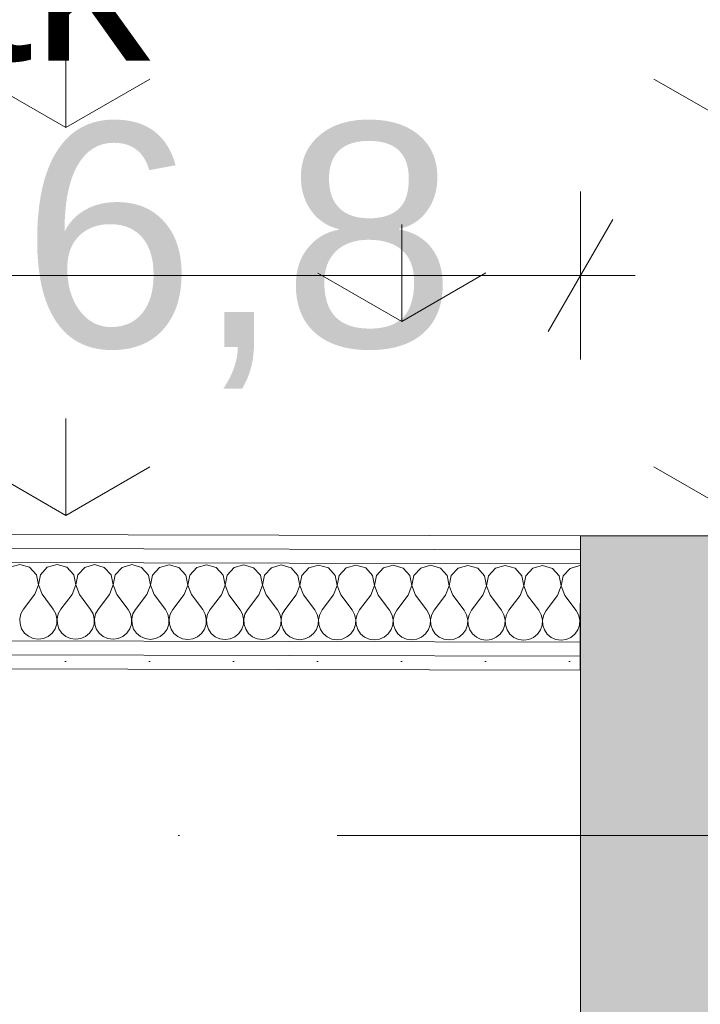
# Model space of a CAD drawing. Header units: millimetres. Extents: x -2532 to 181134, y -4151 to 53885.
# Tile 118 of 165: x 24259 to 24867, y 3894 to 4773. Entities that reach past the tile are written whole.
import ezdxf
from ezdxf.enums import TextEntityAlignment as Align

# ---------------------------------------------------------------- set-up
doc = ezdxf.new("R2010")
doc.units = ezdxf.units.MM
doc.header["$MEASUREMENT"] = 0
doc.linetypes.add('Dot & Dashed', pattern=[670.277762, 352.777767, -176.388884, 0, -141.111112])
doc.linetypes.add('Wipeout_Contour', pattern=[1000, 0, -1000])
for name, color, linetype in [('AR - Seinad VS', 7, 'Continuous'), ('AR - Teljed', 7, 'Continuous'), ('New_AR - Seinad SS.ol', 7, 'Continuous'), ('New_SA - ripplaed', 7, 'Continuous'), ('SA - tähistused - valgustus', 7, 'Continuous'), ('Tsoonid - Neto', 7, 'Continuous')]:
    doc.layers.add(name, color=color, linetype=linetype)
for name, color, linetype, lineweight in [('AR - Seinad VS_Pen_No__221', 252, 'Continuous', 13), ('AR - Teljed_Pen_No__4', 8, 'Continuous', 13), ('ARCHICAD Zone Stamps_Pen_No__6', 7, 'Continuous', 5), ('New_AR - Seinad SS.ol_Pen_No__207', 5, 'Continuous', 13), ('New_SA - ripplaed_Pen_No__207', 5, 'Continuous', 9), ('SA - tähistused - valgustus_Pen_No__105', 30, 'Continuous', 5)]:
    doc.layers.add(name, color=color, linetype=linetype, lineweight=lineweight)
doc.styles.add('GENERATED_STYLE_1', font='txt')
doc.styles.add('GENERATED_STYLE_2', font='txt')
doc.styles.add('GENERATED_STYLE_3', font='txt')
doc.dimstyles.new('GENERATED_STYLE__1', dxfattribs={"dimtxt": 150, "dimasz": 76, "dimexe": 0.18, "dimexo": 0.0625, "dimgap": 0.09, "dimtad": 1, "dimdec": 0, "dimzin": 0, "dimdsep": 46, "dimtxsty": 'GENERATED_STYLE_3', "dimblk": 'ARROWHEAD_2', "dimblk1": 'ARROWHEAD_2', "dimblk2": 'ARROWHEAD_2', "dimcen": 0.09, "dimse1": 1, "dimse2": 1, "dimclrd": 256, "dimclre": 256, "dimclrt": 256, "dimadec": 0, "dimazin": 0, "dimtfac": 1, "dimtdec": 4, "dimtmove": 0, "dimatfit": 3, "dimfxl": 0, "dimtolj": 1, "dimtzin": 0, "dimarcsym": 0})
doc.dimstyles.new('GENERATED_STYLE__2', dxfattribs={"dimtxt": 150, "dimasz": 76, "dimexe": 0.18, "dimexo": 0.0625, "dimgap": 0.09, "dimtad": 1, "dimtih": 1, "dimtoh": 1, "dimdec": 0, "dimzin": 0, "dimdsep": 46, "dimtxsty": 'GENERATED_STYLE_3', "dimblk": 'ARROWHEAD_2', "dimblk1": 'ARROWHEAD_2', "dimblk2": 'ARROWHEAD_2', "dimcen": 0.09, "dimse1": 1, "dimse2": 1, "dimclrd": 256, "dimclre": 256, "dimclrt": 256, "dimadec": 0, "dimazin": 0, "dimtfac": 1, "dimtdec": 4, "dimtmove": 0, "dimatfit": 3, "dimfxl": 0, "dimtolj": 1, "dimtzin": 0, "dimarcsym": 0})
pattern_1 = [(0, (0, 0), (0, 75), [0, -75])]

# ---------------------------------------------------------------- blocks, each defined once
blk = doc.blocks.new('Slab_109_1', base_point=(24759.78, 4312.38))
at = {"layer": 'New_SA - ripplaed_Pen_No__207', "linetype": 'Continuous'}
h = blk.add_hatch(dxfattribs=at)
h.set_pattern_fill('Grass_0001', color=256, style=0, pattern_type=2)
h.set_pattern_definition([(90, (0, 0), (-600, 0), [86.6025, -259.808]), (90, (300, 173.2), (-600, 0), [86.6025, -259.808]), (30, (0, 0), (-300, 519.615), [86.6025, -259.808]), (30, (0, 346.4), (-300, 519.615), [86.6025, -259.808]), (150, (0, 0), (300, 519.615), [86.6025, -259.808]), (150, (0, 346.4), (300, 519.615), [86.6025, -259.808])])
h.paths.add_polyline_path([(24759.78, 4312.38), (25130.24, 4312.38), (25130.24, 5512.38), (23930.24, 5512.38), (23930.24, 4314.17)])
at = {"layer": 'New_SA - ripplaed_Pen_No__207', "linetype": 'Continuous', "flags": 128}
blk.add_lwpolyline([(24759.78, 4312.38), (25130.24, 4312.38), (25130.24, 5512.38), (23930.24, 5512.38), (23930.24, 4314.17)], close=True, dxfattribs=at)
blk = doc.blocks.new('Wall_15_1', base_point=(25339.78, 1040.44))
at = {"layer": 'AR - Seinad VS_Pen_No__221', "linetype": 'Continuous'}
for points in [[(24759.78, 3732.38), (25339.78, 3732.38), (24759.78, 4312.38)], [(24759.78, 4312.38), (25339.78, 3732.38), (25339.78, 4312.38)]]:
    blk.add_hatch(color=256, dxfattribs=at).paths.add_polyline_path(points)
at = {"layer": 'AR - Seinad VS_Pen_No__221', "linetype": 'Continuous', "flags": 128}
for points in [[(24759.78, 4312.38), (24759.78, 3522.84)], [(24759.78, 4312.38), (25339.78, 4312.38)]]:
    blk.add_lwpolyline(points, dxfattribs=at)
blk = doc.blocks.new('Standard grid marker')
at = {"layer": 'AR - Teljed_Pen_No__4', "linetype": 'Dot & Dashed'}
blk.add_line((1000, 0), (44867.92, 0), dxfattribs=at)
at = {"layer": 'AR - Teljed_Pen_No__4', "style": 'GENERATED_STYLE_1'}
for tag, p in [('AC_MarkerText_1_0', (-300, 14.29)), ('AC_MarkerText_1_1', (46167.92, 14.29))]:
    blk.add_attdef(tag, text='', height=250, dxfattribs=at).set_placement(p, align=Align.MIDDLE_CENTER)
blk = doc.blocks.new('*D2133')
at = {"layer": 'SA - tähistused - valgustus_Pen_No__105', "linetype": 'Continuous'}
for p, q in [((24124.21, 4192.38), (24124.21, 4241.28)), ((24174.21, 4163.51), (24074.21, 4221.25)), ((24199.21, 4192.38), (24049.21, 4192.38)), ((24124.21, 3292.38), (24124.21, 4192.38)), ((24074.21, 3321.25), (24174.21, 3263.51)), ((24199.21, 3292.38), (24049.21, 3292.38))]:
    blk.add_line(p, q, dxfattribs=at)
at = {"layer": 'SA - tähistused - valgustus_Pen_No__105', "insert": (24094.21, 3571.63), "char_height": 150, "attachment_point": 7, "rotation": 90, "style": 'GENERATED_STYLE_3'}
blk.add_mtext('\\A1;{\\pql;\\fArial|b0|i0|c0|p34;900}', dxfattribs=at)
blk = doc.blocks.new('ARROWHEAD_2')
at = {"linetype": 'Continuous'}
for p, q in [((-0.378, -0.655), (0.378, 0.655)), ((0, 0), (-1, 0))]:
    blk.add_line(p, q, dxfattribs=at)
blk = doc.blocks.new('*D2136')
at = {"layer": 'SA - tähistused - valgustus_Pen_No__105', "linetype": 'Continuous'}
for p, q in [((22859.69, 1122.05), (22859.69, 1272.05)), ((24759.52, 1122.05), (24759.52, 1272.05)), ((22888.56, 1247.05), (22830.82, 1147.05)), ((24730.65, 1147.05), (24788.38, 1247.05)), ((22859.69, 1197.05), (24759.52, 1197.05)), ((24759.52, 1197.05), (24808.42, 1197.05))]:
    blk.add_line(p, q, dxfattribs=at)
at = {"layer": 'SA - tähistused - valgustus_Pen_No__105', "insert": (23553.15, 1227.05), "char_height": 150, "attachment_point": 7, "style": 'GENERATED_STYLE_3'}
blk.add_mtext('\\A1;{\\pql;\\fArial|b0|i0|c0|p34;1\xa0900}', dxfattribs=at)
blk = doc.blocks.new('*D2152')
at = {"layer": 'SA - tähistused - valgustus_Pen_No__105', "linetype": 'Continuous'}
for p, q in [((19109.59, 4469.85), (19109.59, 4619.85)), ((24759.78, 4469.85), (24759.78, 4619.85)), ((19138.46, 4594.85), (19080.73, 4494.85)), ((24730.91, 4494.85), (24788.64, 4594.85)), ((19060.69, 4544.85), (19109.59, 4544.85)), ((19109.59, 4544.85), (24759.78, 4544.85)), ((24759.78, 4544.85), (24808.68, 4544.85))]:
    blk.add_line(p, q, dxfattribs=at)
at = {"layer": 'SA - tähistused - valgustus_Pen_No__105', "insert": (21678.23, 4574.85), "char_height": 150, "attachment_point": 7, "style": 'GENERATED_STYLE_3'}
blk.add_mtext('\\A1;{\\pql;\\fArial|b0|i0|c0|p34;5\xa0650}', dxfattribs=at)
blk = doc.blocks.new('Label_350_1', base_point=(24060.17, 4585.32))
at = {"layer": 'SA - tähistused - valgustus_Pen_No__105', "insert": (23700.17, 4886.76), "char_height": 150, "attachment_point": 1, "style": 'GENERATED_STYLE_3'}
blk.add_mtext('\\A1;{\\pql;\\pt0,105000;\\fArial|b0|i0|c0|p34;V-10-tk\\fArial|b0|i0|c0|p34;\\A1{\\H.66x;\\S^  ;}\\fArial|b0|i0|c0|p34;\\fArial|b0|i0|c0|p34;\\A1{\\H.66x;\\S^  ;}\\fArial|b0|i0|c0|p34; \\fArial|b0|i0|c0|p34;\\fArial|b0|i0|c0|p34;\\fArial|b0|i0|c0|p34;\\fArial|b0|i0|c0|p34;\\fArial|b0|i0|c0|p34;\\fArial|b0|i0|c0|p34;\\fArial|b0|i0|c0|p34;\\fArial|b0|i0|c0|p34;\\fArial|b0|i0|c0|p34;\\fArial|b0|i0|c0|p34;\\fArial|b0|i0|c0|p34;\\fArial|b0|i0|c0|p34;\\fArial|b0|i0|c0|p34;\\fArial|b0|i0|c0|p34;\\fArial|b0|i0|c0|p34;\\fArial|b0|i0|c0|p34;\\fArial|b0|i0|c0|p34;\\fArial|b0|i0|c0|p34;\\fArial|b0|i0|c0|p34;\\fArial|b0|i0|c0|p34;\\fArial|b0|i0|c0|p34;\\fArial|b0|i0|c0|p34;\\fArial|b0|i0|c0|p34;\\fArial|b0|i0|c0|p34;\\fArial|b0|i0|c0|p34;\\fArial|b0|i0|c0|p34;\\fArial|b0|i0|c0|p34;\\fArial|b0|i0|c0|p34;\\fArial|b0|i0|c0|p34;\\fArial|b0|i0|c0|p34;\\fArial|b0|i0|c0|p34;\\fArial|b0|i0|c0|p34;\\fArial|b0|i0|c0|p34;\\fArial|b0|i0|c0|p34;\\fArial|b0|i0|c0|p34;\\fArial|b0|i0|c0|p34;\\fArial|b0|i0|c0|p34;\\fArial|b0|i0|c0|p34;\\fArial|b0|i0|c0|p34;\\fArial|b0|i0|c0|p34;\\fArial|b0|i0|c0|p34;\\fArial|b0|i0|c0|p34;\\fArial|b0|i0|c0|p34;}', dxfattribs=at)
blk = doc.blocks.new('infotöötaja_106_51_1', base_point=(27443.54, 4982.89))
at = {"layer": 'ARCHICAD Zone Stamps_Pen_No__6', "insert": (24260.62, 4681.02), "char_height": 200, "attachment_point": 1, "style": 'GENERATED_STYLE_1'}
blk.add_mtext('\\A1;{\\pql;\\pt0,600;\\fArial Baltic|b0|i0|c186|p34;6,8\\fArial Baltic|b0|i0|c186|p34;\\A1{\\H.66x;\\S^  ;}\\fArial Baltic|b0|i0|c186|p34;\\fArial Baltic|b0|i0|c186|p34;\\A1{\\H.66x;\\S^  ;}}', dxfattribs=at)
at = {"layer": 'ARCHICAD Zone Stamps_Pen_No__6'}
for tag, style, p in [('DUMMY_849', 'GENERATED_STYLE_1', (25522.34, 5355.31)), ('ROOM_NAME', 'GENERATED_STYLE_1', (24260.62, 5309.59)), ('DUMMY_850', 'GENERATED_STYLE_2', (24715.94, 5041.02)), ('ROOM_NUMBER', 'GENERATED_STYLE_2', (24260.62, 4995.31)), ('DUMMY_851', 'GENERATED_STYLE_1', (24260.62, 4726.74))]:
    blk.add_attdef(tag, text='', height=200, dxfattribs=dict(at, style=style)).set_placement(p, align=Align.TOP_LEFT)
blk = doc.blocks.new('*X2778')
at = {"layer": 'New_AR - Seinad SS.ol_Pen_No__207', "linetype": 'Continuous'}
for p, q in [((24259.32, 4286.79), (24250.55, 4284.32)), ((24268.07, 4284.28), (24259.32, 4286.79)), ((24274.2, 4277.55), (24268.07, 4284.28)), ((24283.88, 4284.25), (24277.72, 4277.54)), ((24292.65, 4286.72), (24283.88, 4284.25)), ((24301.41, 4284.21), (24292.65, 4286.72)), ((24307.54, 4277.47), (24301.41, 4284.21)), ((24317.21, 4284.18), (24311.06, 4277.47)), ((24325.98, 4286.65), (24317.21, 4284.18)), ((24334.74, 4284.14), (24325.98, 4286.65)), ((24340.87, 4277.4), (24334.74, 4284.14)), ((24350.55, 4284.11), (24344.39, 4277.4)), ((24359.32, 4286.58), (24350.55, 4284.11)), ((24368.07, 4284.07), (24359.32, 4286.58)), ((24374.2, 4277.33), (24368.07, 4284.07)), ((24383.88, 4284.03), (24377.72, 4277.32)), ((24392.65, 4286.5), (24383.88, 4284.03)), ((24401.41, 4284), (24392.65, 4286.5)), ((24407.54, 4277.26), (24401.41, 4284)), ((24417.21, 4283.96), (24411.06, 4277.25)), ((24425.98, 4286.43), (24417.21, 4283.96)), ((24434.74, 4283.92), (24425.98, 4286.43)), ((24440.87, 4277.19), (24434.74, 4283.92)), ((24450.55, 4283.89), (24444.39, 4277.18)), ((24459.32, 4286.36), (24450.55, 4283.89)), ((24468.07, 4283.85), (24459.32, 4286.36)), ((24474.2, 4277.11), (24468.07, 4283.85)), ((24483.88, 4283.82), (24477.72, 4277.11)), ((24492.65, 4286.29), (24483.88, 4283.82)), ((24501.41, 4283.78), (24492.65, 4286.29)), ((24507.54, 4277.04), (24501.41, 4283.78)), ((24517.21, 4283.75), (24511.06, 4277.04)), ((24525.98, 4286.22), (24517.21, 4283.75)), ((24534.74, 4283.71), (24525.98, 4286.22)), ((24540.87, 4276.97), (24534.74, 4283.71)), ((24550.55, 4283.67), (24544.39, 4276.96)), ((24559.32, 4286.14), (24550.55, 4283.67)), ((24568.07, 4283.64), (24559.32, 4286.14)), ((24574.2, 4276.9), (24568.07, 4283.64)), ((24583.88, 4283.6), (24577.72, 4276.89)), ((24592.65, 4286.07), (24583.88, 4283.6)), ((24601.41, 4283.56), (24592.65, 4286.07)), ((24607.54, 4276.83), (24601.41, 4283.56)), ((24617.21, 4283.53), (24611.05, 4276.82)), ((24625.98, 4286), (24617.21, 4283.53)), ((24634.74, 4283.49), (24625.98, 4286)), ((24640.87, 4276.75), (24634.74, 4283.49)), ((24650.55, 4283.46), (24644.39, 4276.75)), ((24659.32, 4285.93), (24650.55, 4283.46)), ((24668.07, 4283.42), (24659.32, 4285.93)), ((24674.2, 4276.68), (24668.07, 4283.42)), ((24683.88, 4283.39), (24677.72, 4276.68)), ((24692.65, 4285.86), (24683.88, 4283.39)), ((24701.41, 4283.35), (24692.65, 4285.86)), ((24707.54, 4276.61), (24701.41, 4283.35)), ((24717.21, 4283.31), (24711.05, 4276.6)), ((24725.98, 4285.78), (24717.21, 4283.31)), ((24734.74, 4283.28), (24725.98, 4285.78)), ((24740.87, 4276.54), (24734.74, 4283.28)), ((24750.55, 4283.24), (24744.39, 4276.53)), ((24759.31, 4285.71), (24750.55, 4283.24)), ((24759.72, 4285.6), (24759.31, 4285.71)), ((24275.88, 4268.59), (24274.2, 4277.55)), ((24277.72, 4277.54), (24276.01, 4268.59)), ((24309.21, 4268.52), (24307.54, 4277.47)), ((24311.06, 4277.47), (24309.34, 4268.52)), ((24342.54, 4268.45), (24340.87, 4277.4)), ((24344.39, 4277.4), (24342.68, 4268.45)), ((24375.88, 4268.38), (24374.2, 4277.33)), ((24377.72, 4277.32), (24376.01, 4268.38)), ((24409.21, 4268.3), (24407.54, 4277.26)), ((24411.06, 4277.25), (24409.34, 4268.3)), ((24442.54, 4268.23), (24440.87, 4277.19)), ((24444.39, 4277.18), (24442.68, 4268.23)), ((24475.88, 4268.16), (24474.2, 4277.11)), ((24477.72, 4277.11), (24476.01, 4268.16)), ((24509.21, 4268.09), (24507.54, 4277.04)), ((24511.06, 4277.04), (24509.34, 4268.09)), ((24542.54, 4268.02), (24540.87, 4276.97)), ((24544.39, 4276.96), (24542.68, 4268.02)), ((24575.88, 4267.94), (24574.2, 4276.9)), ((24577.72, 4276.89), (24576.01, 4267.94)), ((24609.21, 4267.87), (24607.54, 4276.83)), ((24611.05, 4276.82), (24609.34, 4267.87)), ((24642.54, 4267.8), (24640.87, 4276.75)), ((24644.39, 4276.75), (24642.68, 4267.8)), ((24675.88, 4267.73), (24674.2, 4276.68)), ((24677.72, 4276.68), (24676.01, 4267.73)), ((24709.21, 4267.66), (24707.54, 4276.61)), ((24711.05, 4276.6), (24709.34, 4267.66)), ((24742.54, 4267.58), (24740.87, 4276.54)), ((24744.39, 4276.53), (24742.68, 4267.58)), ((24272.59, 4260.1), (24275.88, 4268.59)), ((24276.01, 4268.59), (24279.26, 4260.08)), ((24305.92, 4260.02), (24309.21, 4268.52)), ((24309.34, 4268.52), (24312.59, 4260.01)), ((24339.26, 4259.95), (24342.54, 4268.45)), ((24342.68, 4268.45), (24345.92, 4259.94)), ((24372.59, 4259.88), (24375.88, 4268.38)), ((24376.01, 4268.38), (24379.26, 4259.87)), ((24405.92, 4259.81), (24409.21, 4268.3)), ((24409.34, 4268.3), (24412.59, 4259.79)), ((24439.26, 4259.74), (24442.54, 4268.23)), ((24442.68, 4268.23), (24445.92, 4259.72)), ((24472.59, 4259.66), (24475.88, 4268.16)), ((24476.01, 4268.16), (24479.26, 4259.65)), ((24505.92, 4259.59), (24509.21, 4268.09)), ((24509.34, 4268.09), (24512.59, 4259.58)), ((24539.26, 4259.52), (24542.54, 4268.02)), ((24542.68, 4268.02), (24545.92, 4259.51)), ((24572.59, 4259.45), (24575.88, 4267.94)), ((24576.01, 4267.94), (24579.26, 4259.43)), ((24605.92, 4259.38), (24609.21, 4267.87)), ((24609.34, 4267.87), (24612.59, 4259.36)), ((24639.26, 4259.3), (24642.54, 4267.8)), ((24642.68, 4267.8), (24645.92, 4259.29)), ((24672.59, 4259.23), (24675.88, 4267.73)), ((24676.01, 4267.73), (24679.26, 4259.22)), ((24705.92, 4259.16), (24709.21, 4267.66)), ((24709.34, 4267.66), (24712.59, 4259.15)), ((24739.26, 4259.09), (24742.54, 4267.58)), ((24742.68, 4267.58), (24745.92, 4259.07)), ((24272.59, 4260.1), (24262.56, 4246.79)), ((24279.26, 4260.08), (24289.23, 4246.73)), ((24305.92, 4260.02), (24295.9, 4246.71)), ((24312.59, 4260.01), (24322.56, 4246.66)), ((24339.26, 4259.95), (24329.23, 4246.64)), ((24345.92, 4259.94), (24355.9, 4246.58)), ((24372.59, 4259.88), (24362.56, 4246.57)), ((24379.26, 4259.87), (24389.23, 4246.51)), ((24405.92, 4259.81), (24395.9, 4246.5)), ((24412.59, 4259.79), (24422.56, 4246.44)), ((24439.26, 4259.74), (24429.23, 4246.43)), ((24445.92, 4259.72), (24455.9, 4246.37)), ((24472.59, 4259.66), (24462.56, 4246.35)), ((24479.26, 4259.65), (24489.23, 4246.3)), ((24505.92, 4259.59), (24495.9, 4246.28)), ((24512.59, 4259.58), (24522.56, 4246.22)), ((24539.26, 4259.52), (24529.23, 4246.21)), ((24545.92, 4259.51), (24555.9, 4246.15)), ((24572.59, 4259.45), (24562.56, 4246.14)), ((24579.26, 4259.43), (24589.23, 4246.08)), ((24605.92, 4259.38), (24595.9, 4246.07)), ((24612.59, 4259.36), (24622.56, 4246.01)), ((24639.26, 4259.3), (24629.23, 4245.99)), ((24645.92, 4259.29), (24655.9, 4245.94)), ((24672.59, 4259.23), (24662.56, 4245.92)), ((24679.26, 4259.22), (24689.23, 4245.86)), ((24705.92, 4259.16), (24695.9, 4245.85)), ((24712.59, 4259.15), (24722.56, 4245.79)), ((24739.26, 4259.09), (24729.23, 4245.78)), ((24745.92, 4259.07), (24755.9, 4245.72)), ((24262.56, 4246.79), (24260.33, 4242.77)), ((24291.45, 4242.7), (24289.23, 4246.73)), ((24295.9, 4246.71), (24293.66, 4242.69)), ((24324.78, 4242.63), (24322.56, 4246.66)), ((24329.23, 4246.64), (24327, 4242.62)), ((24260.33, 4242.77), (24259.28, 4238.29)), ((24259.28, 4238.29), (24259.49, 4233.7)), ((24292.48, 4238.22), (24291.45, 4242.7)), ((24292.24, 4233.62), (24292.48, 4238.22)), ((24293.66, 4242.69), (24292.61, 4238.22)), ((24292.61, 4238.22), (24292.82, 4233.62)), ((24325.81, 4238.15), (24324.78, 4242.63)), ((24325.58, 4233.55), (24325.81, 4238.15)), ((24327, 4242.62), (24325.95, 4238.14)), ((24325.95, 4238.14), (24326.16, 4233.55)), ((24358.11, 4242.55), (24355.9, 4246.58)), ((24359.14, 4238.07), (24358.11, 4242.55)), ((24358.91, 4233.48), (24359.14, 4238.07)), ((24360.33, 4242.55), (24359.28, 4238.07)), ((24359.28, 4238.07), (24359.49, 4233.48)), ((24362.56, 4246.57), (24360.33, 4242.55)), ((24391.45, 4242.48), (24389.23, 4246.51)), ((24392.48, 4238), (24391.45, 4242.48)), ((24392.24, 4233.41), (24392.48, 4238)), ((24393.66, 4242.48), (24392.61, 4238)), ((24392.61, 4238), (24392.82, 4233.41)), ((24395.9, 4246.5), (24393.66, 4242.48)), ((24424.78, 4242.41), (24422.56, 4246.44)), ((24425.81, 4237.93), (24424.78, 4242.41)), ((24425.58, 4233.34), (24425.81, 4237.93)), ((24427, 4242.41), (24425.94, 4237.93)), ((24425.94, 4237.93), (24426.16, 4233.34)), ((24429.23, 4246.43), (24427, 4242.41)), ((24458.11, 4242.34), (24455.9, 4246.37)), ((24459.14, 4237.86), (24458.11, 4242.34)), ((24458.91, 4233.26), (24459.14, 4237.86)), ((24460.33, 4242.33), (24459.28, 4237.86)), ((24459.28, 4237.86), (24459.49, 4233.26)), ((24462.56, 4246.35), (24460.33, 4242.33)), ((24491.45, 4242.27), (24489.23, 4246.3)), ((24492.48, 4237.79), (24491.45, 4242.27)), ((24493.66, 4242.26), (24492.61, 4237.78)), ((24495.9, 4246.28), (24493.66, 4242.26)), ((24524.78, 4242.19), (24522.56, 4246.22)), ((24525.81, 4237.71), (24524.78, 4242.19)), ((24527, 4242.19), (24525.94, 4237.71)), ((24529.23, 4246.21), (24527, 4242.19)), ((24558.11, 4242.12), (24555.9, 4246.15)), ((24559.14, 4237.64), (24558.11, 4242.12)), ((24560.33, 4242.12), (24559.28, 4237.64)), ((24562.56, 4246.14), (24560.33, 4242.12)), ((24591.45, 4242.05), (24589.23, 4246.08)), ((24592.48, 4237.57), (24591.45, 4242.05)), ((24593.66, 4242.05), (24592.61, 4237.57)), ((24595.9, 4246.07), (24593.66, 4242.05)), ((24624.78, 4241.98), (24622.56, 4246.01)), ((24625.81, 4237.5), (24624.78, 4241.98)), ((24626.99, 4241.97), (24625.94, 4237.5)), ((24629.23, 4245.99), (24626.99, 4241.97)), ((24658.11, 4241.91), (24655.9, 4245.94)), ((24659.14, 4237.43), (24658.11, 4241.91)), ((24660.33, 4241.9), (24659.28, 4237.42)), ((24662.56, 4245.92), (24660.33, 4241.9)), ((24691.45, 4241.83), (24689.23, 4245.86)), ((24692.48, 4237.35), (24691.45, 4241.83)), ((24693.66, 4241.83), (24692.61, 4237.35)), ((24695.9, 4245.85), (24693.66, 4241.83)), ((24724.78, 4241.76), (24722.56, 4245.79)), ((24725.81, 4237.28), (24724.78, 4241.76)), ((24726.99, 4241.76), (24725.94, 4237.28)), ((24729.23, 4245.78), (24726.99, 4241.76)), ((24758.11, 4241.69), (24755.9, 4245.72)), ((24759.14, 4237.21), (24758.11, 4241.69)), ((24759.62, 4238.66), (24759.28, 4237.21)), ((24259.49, 4233.7), (24260.95, 4229.33)), ((24260.95, 4229.33), (24263.55, 4225.54)), ((24288.15, 4225.49), (24290.77, 4229.27)), ((24290.77, 4229.27), (24292.24, 4233.62)), ((24292.82, 4233.62), (24294.28, 4229.26)), ((24294.28, 4229.26), (24296.88, 4225.47)), ((24321.49, 4225.41), (24324.1, 4229.2)), ((24324.1, 4229.2), (24325.58, 4233.55)), ((24326.16, 4233.55), (24327.62, 4229.19)), ((24327.62, 4229.19), (24330.21, 4225.4)), ((24354.82, 4225.34), (24357.43, 4229.13)), ((24357.43, 4229.13), (24358.91, 4233.48)), ((24359.49, 4233.48), (24360.95, 4229.12)), ((24360.95, 4229.12), (24363.55, 4225.32)), ((24388.15, 4225.27), (24390.77, 4229.05)), ((24390.77, 4229.05), (24392.24, 4233.41)), ((24392.82, 4233.41), (24394.28, 4229.05)), ((24394.28, 4229.05), (24396.88, 4225.25)), ((24424.1, 4228.98), (24425.58, 4233.34)), ((24426.16, 4233.34), (24427.62, 4228.97)), ((24457.43, 4228.91), (24458.91, 4233.26)), ((24459.49, 4233.26), (24460.95, 4228.9)), ((24490.77, 4228.84), (24492.24, 4233.19)), ((24492.24, 4233.19), (24492.48, 4237.79)), ((24492.61, 4237.78), (24492.82, 4233.19)), ((24492.82, 4233.19), (24494.28, 4228.83)), ((24524.1, 4228.77), (24525.58, 4233.12)), ((24525.58, 4233.12), (24525.81, 4237.71)), ((24525.94, 4237.71), (24526.16, 4233.12)), ((24526.16, 4233.12), (24527.62, 4228.76)), ((24557.43, 4228.69), (24558.91, 4233.05)), ((24558.91, 4233.05), (24559.14, 4237.64)), ((24559.28, 4237.64), (24559.49, 4233.05)), ((24559.49, 4233.05), (24560.95, 4228.69)), ((24590.76, 4228.62), (24592.24, 4232.98)), ((24592.24, 4232.98), (24592.48, 4237.57)), ((24592.61, 4237.57), (24592.82, 4232.98)), ((24592.82, 4232.98), (24594.28, 4228.61)), ((24624.1, 4228.55), (24625.58, 4232.9)), ((24625.58, 4232.9), (24625.81, 4237.5)), ((24625.94, 4237.5), (24626.16, 4232.9)), ((24626.16, 4232.9), (24627.62, 4228.54)), ((24657.43, 4228.48), (24658.91, 4232.83)), ((24658.91, 4232.83), (24659.14, 4237.43)), ((24659.28, 4237.42), (24659.49, 4232.83)), ((24659.49, 4232.83), (24660.95, 4228.47)), ((24690.76, 4228.41), (24692.24, 4232.76)), ((24692.24, 4232.76), (24692.48, 4237.35)), ((24692.61, 4237.35), (24692.82, 4232.76)), ((24692.82, 4232.76), (24694.28, 4228.4)), ((24724.1, 4228.33), (24725.58, 4232.69)), ((24725.58, 4232.69), (24725.81, 4237.28)), ((24725.94, 4237.28), (24726.16, 4232.69)), ((24726.16, 4232.69), (24727.62, 4228.33)), ((24757.43, 4228.26), (24758.91, 4232.62)), ((24758.91, 4232.62), (24759.14, 4237.21)), ((24759.28, 4237.21), (24759.49, 4232.62)), ((24759.49, 4232.62), (24759.6, 4232.28)), ((24263.55, 4225.54), (24267.08, 4222.6)), ((24267.08, 4222.6), (24271.29, 4220.73)), ((24271.29, 4220.73), (24275.84, 4220.09)), ((24275.84, 4220.09), (24280.39, 4220.71)), ((24280.39, 4220.71), (24284.61, 4222.56)), ((24284.61, 4222.56), (24288.15, 4225.49)), ((24296.88, 4225.47), (24300.42, 4222.53)), ((24300.42, 4222.53), (24304.62, 4220.66)), ((24304.62, 4220.66), (24309.17, 4220.02)), ((24309.17, 4220.02), (24313.73, 4220.64)), ((24313.73, 4220.64), (24317.94, 4222.49)), ((24317.94, 4222.49), (24321.49, 4225.41)), ((24330.21, 4225.4), (24333.75, 4222.45)), ((24333.75, 4222.45), (24337.95, 4220.59)), ((24337.95, 4220.59), (24342.51, 4219.95)), ((24342.51, 4219.95), (24347.06, 4220.57)), ((24347.06, 4220.57), (24351.27, 4222.42)), ((24351.27, 4222.42), (24354.82, 4225.34)), ((24363.55, 4225.32), (24367.08, 4222.38)), ((24367.08, 4222.38), (24371.29, 4220.52)), ((24371.29, 4220.52), (24375.84, 4219.87)), ((24375.84, 4219.87), (24380.39, 4220.5)), ((24380.39, 4220.5), (24384.61, 4222.34)), ((24384.61, 4222.34), (24388.15, 4225.27)), ((24396.88, 4225.25), (24400.41, 4222.31)), ((24400.41, 4222.31), (24404.62, 4220.45)), ((24404.62, 4220.45), (24409.17, 4219.8)), ((24409.17, 4219.8), (24413.73, 4220.43)), ((24413.73, 4220.43), (24417.94, 4222.27)), ((24417.94, 4222.27), (24421.49, 4225.2)), ((24421.49, 4225.2), (24424.1, 4228.98)), ((24427.62, 4228.97), (24430.21, 4225.18)), ((24430.21, 4225.18), (24433.75, 4222.24)), ((24433.75, 4222.24), (24437.95, 4220.37)), ((24437.95, 4220.37), (24442.5, 4219.73)), ((24442.5, 4219.73), (24447.06, 4220.35)), ((24447.06, 4220.35), (24451.27, 4222.2)), ((24451.27, 4222.2), (24454.82, 4225.13)), ((24454.82, 4225.13), (24457.43, 4228.91)), ((24460.95, 4228.9), (24463.55, 4225.11)), ((24463.55, 4225.11), (24467.08, 4222.17)), ((24467.08, 4222.17), (24471.29, 4220.3)), ((24471.29, 4220.3), (24475.84, 4219.66)), ((24475.84, 4219.66), (24480.39, 4220.28)), ((24480.39, 4220.28), (24484.61, 4222.13)), ((24484.61, 4222.13), (24488.15, 4225.05)), ((24488.15, 4225.05), (24490.77, 4228.84)), ((24494.28, 4228.83), (24496.88, 4225.04)), ((24496.88, 4225.04), (24500.41, 4222.09)), ((24500.41, 4222.09), (24504.62, 4220.23)), ((24513.73, 4220.21), (24517.94, 4222.06)), ((24517.94, 4222.06), (24521.49, 4224.98)), ((24521.49, 4224.98), (24524.1, 4228.77)), ((24527.62, 4228.76), (24530.21, 4224.96)), ((24530.21, 4224.96), (24533.75, 4222.02)), ((24533.75, 4222.02), (24537.95, 4220.16)), ((24547.06, 4220.14), (24551.27, 4221.98)), ((24551.27, 4221.98), (24554.82, 4224.91)), ((24554.82, 4224.91), (24557.43, 4228.69)), ((24560.95, 4228.69), (24563.55, 4224.89)), ((24563.55, 4224.89), (24567.08, 4221.95)), ((24567.08, 4221.95), (24571.28, 4220.09)), ((24580.39, 4220.07), (24584.61, 4221.91)), ((24584.61, 4221.91), (24588.15, 4224.84)), ((24588.15, 4224.84), (24590.76, 4228.62)), ((24594.28, 4228.61), (24596.88, 4224.82)), ((24596.88, 4224.82), (24600.41, 4221.88)), ((24600.41, 4221.88), (24604.62, 4220.01)), ((24613.73, 4219.99), (24617.94, 4221.84)), ((24617.94, 4221.84), (24621.49, 4224.77)), ((24621.49, 4224.77), (24624.1, 4228.55)), ((24627.62, 4228.54), (24630.21, 4224.75)), ((24630.21, 4224.75), (24633.75, 4221.81)), ((24633.75, 4221.81), (24637.95, 4219.94)), ((24647.06, 4219.92), (24651.27, 4221.77)), ((24651.27, 4221.77), (24654.82, 4224.69)), ((24654.82, 4224.69), (24657.43, 4228.48)), ((24660.95, 4228.47), (24663.55, 4224.68)), ((24663.55, 4224.68), (24667.08, 4221.73)), ((24667.08, 4221.73), (24671.28, 4219.87)), ((24680.39, 4219.85), (24684.61, 4221.7)), ((24684.61, 4221.7), (24688.15, 4224.62)), ((24688.15, 4224.62), (24690.76, 4228.41)), ((24694.28, 4228.4), (24696.88, 4224.6)), ((24696.88, 4224.6), (24700.41, 4221.66)), ((24700.41, 4221.66), (24704.62, 4219.8)), ((24713.73, 4219.78), (24717.94, 4221.62)), ((24717.94, 4221.62), (24721.49, 4224.55)), ((24721.49, 4224.55), (24724.1, 4228.33)), ((24727.62, 4228.33), (24730.21, 4224.53)), ((24730.21, 4224.53), (24733.75, 4221.59)), ((24733.75, 4221.59), (24737.95, 4219.73)), ((24747.06, 4219.71), (24751.27, 4221.55)), ((24751.27, 4221.55), (24754.82, 4224.48)), ((24754.82, 4224.48), (24757.43, 4228.26)), ((24504.62, 4220.23), (24509.17, 4219.59)), ((24509.17, 4219.59), (24513.73, 4220.21)), ((24537.95, 4220.16), (24542.5, 4219.51)), ((24542.5, 4219.51), (24547.06, 4220.14)), ((24571.28, 4220.09), (24575.84, 4219.44)), ((24575.84, 4219.44), (24580.39, 4220.07)), ((24604.62, 4220.01), (24609.17, 4219.37)), ((24609.17, 4219.37), (24613.73, 4219.99)), ((24637.95, 4219.94), (24642.5, 4219.3)), ((24642.5, 4219.3), (24647.06, 4219.92)), ((24671.28, 4219.87), (24675.84, 4219.23)), ((24675.84, 4219.23), (24680.39, 4219.85)), ((24704.62, 4219.8), (24709.17, 4219.15)), ((24709.17, 4219.15), (24713.73, 4219.78)), ((24737.95, 4219.73), (24742.5, 4219.08)), ((24742.5, 4219.08), (24747.06, 4219.71))]:
    blk.add_line(p, q, dxfattribs=at)
blk = doc.blocks.new('Wall_376_1', base_point=(24759.78, 4312.38))
at = {"linetype": 'Wipeout_Contour', "ltscale": 97082.314722}
blk.add_wipeout([(23009.56, 4303.66), (24759.75, 4299.88), (24759.78, 4312.38), (23009.58, 4316.16)], dxfattribs=at).dxf.layer = 'New_AR - Seinad SS.ol'
at = {"layer": 'New_AR - Seinad SS.ol_Pen_No__207', "linetype": 'Continuous'}
h = blk.add_hatch(dxfattribs=at)
h.set_pattern_fill('Gypsum_0001', color=256, style=0, pattern_type=2)
h.set_pattern_definition(pattern_1)
h.paths.add_polyline_path([(23009.56, 4303.66), (24759.75, 4299.88), (24759.78, 4312.38), (23009.58, 4316.16)])
at = {"layer": 'New_AR - Seinad SS.ol_Pen_No__207', "linetype": 'Continuous', "flags": 128}
blk.add_lwpolyline([(24759.78, 4312.38), (23009.58, 4316.16)], dxfattribs=at)
at = {"linetype": 'Wipeout_Contour', "ltscale": 97073.334652}
blk.add_wipeout([(23009.53, 4291.16), (24759.72, 4287.38), (24759.75, 4299.88), (23009.56, 4303.66)], dxfattribs=at).dxf.layer = 'New_AR - Seinad SS.ol'
at = {"layer": 'New_AR - Seinad SS.ol_Pen_No__207', "linetype": 'Continuous'}
h = blk.add_hatch(dxfattribs=at)
h.set_pattern_fill('Gypsum_0001', color=256, style=0, pattern_type=2)
h.set_pattern_definition(pattern_1)
h.paths.add_polyline_path([(23009.53, 4291.16), (24759.72, 4287.38), (24759.75, 4299.88), (23009.56, 4303.66)])
blk.add_line((24759.75, 4299.88), (23009.56, 4303.66), dxfattribs=at)
at = {"linetype": 'Wipeout_Contour', "ltscale": 97043.969738}
blk.add_wipeout([(23009.38, 4221.16), (24759.57, 4217.38), (24759.72, 4287.38), (23009.53, 4291.16)], dxfattribs=at).dxf.layer = 'New_AR - Seinad SS.ol'
at = {"layer": 'New_AR - Seinad SS.ol_Pen_No__207', "linetype": 'Continuous'}
blk.add_line((24759.72, 4287.38), (23009.53, 4291.16), dxfattribs=at)
at = {"layer": 'New_AR - Seinad SS.ol'}
blk.add_blockref('*X2778', (0, 0), dxfattribs=at)
at = {"linetype": 'Wipeout_Contour', "ltscale": 97014.692541}
blk.add_wipeout([(23009.35, 4208.66), (24759.54, 4204.88), (24759.57, 4217.38), (23009.38, 4221.16)], dxfattribs=at).dxf.layer = 'New_AR - Seinad SS.ol'
at = {"layer": 'New_AR - Seinad SS.ol_Pen_No__207', "linetype": 'Continuous'}
h = blk.add_hatch(dxfattribs=at)
h.set_pattern_fill('Gypsum_0001', color=256, style=0, pattern_type=2)
h.set_pattern_definition(pattern_1)
h.paths.add_polyline_path([(23009.35, 4208.66), (24759.54, 4204.88), (24759.57, 4217.38), (23009.38, 4221.16)])
blk.add_line((24759.57, 4217.38), (23009.38, 4221.16), dxfattribs=at)
at = {"linetype": 'Wipeout_Contour', "ltscale": 97005.902292}
blk.add_wipeout([(23009.33, 4196.16), (24759.52, 4192.38), (24759.54, 4204.88), (23009.35, 4208.66)], dxfattribs=at).dxf.layer = 'New_AR - Seinad SS.ol'
at = {"layer": 'New_AR - Seinad SS.ol_Pen_No__207', "linetype": 'Continuous'}
h = blk.add_hatch(dxfattribs=at)
h.set_pattern_fill('Gypsum_0001', color=256, style=0, pattern_type=2)
h.set_pattern_definition(pattern_1)
h.paths.add_polyline_path([(23009.33, 4196.16), (24759.52, 4192.38), (24759.54, 4204.88), (23009.35, 4208.66)])
blk.add_line((24759.54, 4204.88), (23009.35, 4208.66), dxfattribs=at)
at = {"layer": 'New_AR - Seinad SS.ol_Pen_No__207', "linetype": 'Continuous', "flags": 128}
for points in [[(24759.52, 4192.38), (24759.78, 4312.38)], [(23009.33, 4196.16), (24759.52, 4192.38)]]:
    blk.add_lwpolyline(points, dxfattribs=at)

msp = doc.modelspace()

# ---------------------------------------------------------------- block references
at = {"layer": 'AR - Seinad VS'}
msp.add_blockref('Wall_15_1', (25339.78, 1040.44), dxfattribs=at)
at = {"layer": 'AR - Teljed', "linetype": 'Continuous', "zscale": 1000}
msp.add_blockref('Standard grid marker', (-1931.78, 4044.84), dxfattribs=at)
at = {"layer": 'New_SA - ripplaed', "linetype": 'Continuous'}
msp.add_blockref('Slab_109_1', (24759.78, 4312.38), dxfattribs=at)
at = {"layer": 'SA - tähistused - valgustus', "linetype": 'Continuous'}
msp.add_blockref('Label_350_1', (24060.17, 4585.32), dxfattribs=at)
at = {"layer": 'Tsoonid - Neto', "linetype": 'Continuous'}
msp.add_blockref('infotöötaja_106_51_1', (27443.54, 4982.89), dxfattribs=at)

# ---------------------------------------------------------------- dimensions: what is measured, and where the dimension line sits
at = {"layer": 'SA - tähistused - valgustus', "linetype": 'Continuous'}
for base, p1, p2, picture, middle in [((24759.78, 4544.85), (19109.59, 6505.16), (24759.78, 6505.16), '*D2152', (21942.23, 4649.85)), ((24759.52, 1197.05), (22859.69, 3292.38), (24759.52, 4192.38), '*D2136', (23817.15, 1302.05))]:
    dim = msp.add_linear_dim(base=base, p1=p1, p2=p2, dimstyle='GENERATED_STYLE__2', dxfattribs=at)
    dim.commit()
    dim.dimension.update_dxf_attribs({"geometry": picture, "text_midpoint": middle, "dimtype": 160})
dim = msp.add_linear_dim(base=(24124.21, 4192.38), p1=(22859.69, 3292.38), p2=(24759.52, 4192.38), angle=90, dimstyle='GENERATED_STYLE__1', dxfattribs=at)
dim.commit()
dim.dimension.update_dxf_attribs({"geometry": '*D2133', "text_midpoint": (24019.21, 3747.4), "dimtype": 160, "text_rotation": 90})

# ---------------------------------------------------------------- next in the draw order: block references
at = {"layer": 'New_AR - Seinad SS.ol'}
msp.add_blockref('Wall_376_1', (24759.78, 4312.38), dxfattribs=at)

doc.saveas('drawing.dxf')
